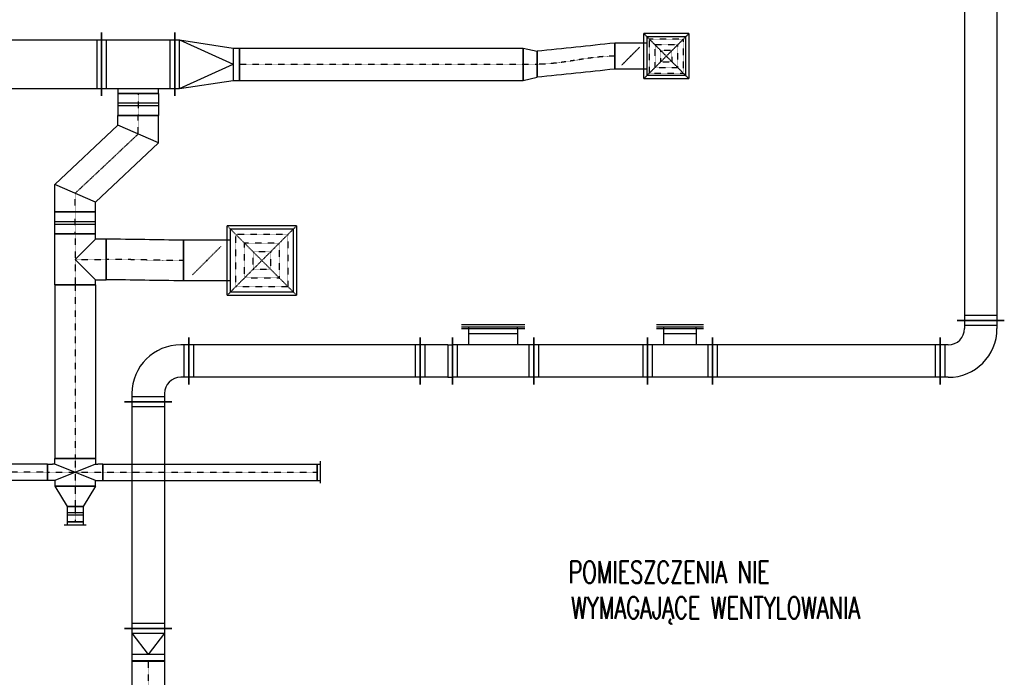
# Model space of a CAD drawing. Extents: x -7228 to 74941, y -112898 to 85621.
# Tile 177 of 256: x 19539 to 20145, y 36243 to 36648. Entities that reach past the tile are written whole.
import ezdxf

# ---------------------------------------------------------------- set-up
doc = ezdxf.new("R2010")
doc.units = 0
doc.linetypes.add('DASHDOT', pattern=[1, 0.5, -0.25, 0, -0.25])
doc.linetypes.add('DASHED', pattern=[0.75, 0.5, -0.25])
doc.layers.get('0').update_dxf_attribs({"color": 101, "linetype": 'CONTINUOUS'})
for name, color, linetype in [('E35', 6, 'CONTINUOUS'), ('FLUID-N5', 7, 'CONTINUOUS'), ('FLUID-N5-SYM', 7, 'CONTINUOUS'), ('FLUID-W5B', 7, 'CONTINUOUS'), ('FLUID-W5B-SYM', 7, 'CONTINUOUS'), ('m-went-opis', 86, 'CONTINUOUS')]:
    doc.layers.add(name, color=color, linetype=linetype)
doc.styles.add('tab-bud$0$ROMANS', font='romans', dxfattribs={"width": 0.7})
doc.linetypes.add('ZIGZAG', pattern='A,0.00254,-5.08,[131,ltypeshp.shx,S=5.08,R=0,X=-5.08,Y=0],-10.16,[131,ltypeshp.shx,S=5.08,R=180,X=5.08,Y=0],-5.08', length=20.32254)

# ---------------------------------------------------------------- blocks, each defined once
blk = doc.blocks.new('*U6842')
at = {"color": 1, "linetype": 'Continuous', "lineweight": -2}
for p, q in [((-1531.5, -145), (-1531.5, 145)), ((1531.5, 145), (1531.5, -145))]:
    blk.add_line(p, q, dxfattribs=at)
at = {"color": 0, "linetype": 'ByBlock', "lineweight": -2}
for p, q in [((-1531.5, 100), (1531.5, 100)), ((-1531.5, -100), (1531.5, -100))]:
    blk.add_line(p, q, dxfattribs=at)
at = {"color": 4, "linetype": 'Continuous'}
for p, q in [((-1501.5, -100), (-1501.5, 100)), ((1501.5, 100), (1501.5, -100))]:
    blk.add_line(p, q, dxfattribs=at)
blk = doc.blocks.new('*U6843')
at = {"color": 1, "linetype": 'Continuous', "lineweight": -2}
for p, q in [((200, 195), (200, -95)), ((95, -200), (-195, -200))]:
    blk.add_line(p, q, dxfattribs=at)
at = {"color": 0, "linetype": 'ByBlock', "lineweight": -2}
for p, q in [((150, 150), (200, 150)), ((150, -50), (200, -50)), ((-150, -200), (-150, -150)), ((50, -200), (50, -150))]:
    blk.add_line(p, q, dxfattribs=at)
at = {"color": 4, "linetype": 'Continuous'}
for p, q in [((170, 150), (170, -50)), ((50, -170), (-150, -170))]:
    blk.add_line(p, q, dxfattribs=at)
at = {"color": 0, "linetype": 'ByBlock', "lineweight": -2}
for radius in [300, 100]:
    blk.add_arc((150, -150), radius, 90, 180, dxfattribs=at)
blk = doc.blocks.new('*U6844')
at = {"color": 1, "linetype": 'Continuous', "lineweight": -2}
for p, q in [((-700.5, -145), (-700.5, 145)), ((700.5, 145), (700.5, -145))]:
    blk.add_line(p, q, dxfattribs=at)
at = {"color": 0, "linetype": 'ByBlock', "lineweight": -2}
for p, q in [((-700.5, 100), (700.5, 100)), ((-700.5, -100), (700.5, -100))]:
    blk.add_line(p, q, dxfattribs=at)
at = {"color": 4, "linetype": 'Continuous'}
for p, q in [((-670.5, -100), (-670.5, 100)), ((670.5, 100), (670.5, -100))]:
    blk.add_line(p, q, dxfattribs=at)
blk = doc.blocks.new('*U6845')
at = {"color": 1, "linetype": 'Continuous', "lineweight": -2}
for p, q in [((-200, -145), (-200, 145)), ((200, 145), (200, -145)), ((145, -200), (-145, -200))]:
    blk.add_line(p, q, dxfattribs=at)
at = {"color": 0, "linetype": 'ByBlock', "lineweight": -2}
for p, q in [((-200, 100), (200, 100)), ((-200, -100), (200, -100)), ((-100, -200), (-100, -100)), ((100, -100), (100, -200))]:
    blk.add_line(p, q, dxfattribs=at)
at = {"color": 4, "linetype": 'Continuous'}
for p, q in [((-170, -100), (-170, 100)), ((170, 100), (170, -100)), ((100, -170), (-100, -170))]:
    blk.add_line(p, q, dxfattribs=at)
blk = doc.blocks.new('*U6846')
at = {"color": 1, "linetype": 'Continuous', "lineweight": -2}
for p, q in [((-350, -145), (-350, 145)), ((350, 145), (350, -145))]:
    blk.add_line(p, q, dxfattribs=at)
at = {"color": 0, "linetype": 'ByBlock', "lineweight": -2}
for p, q in [((-350, 100), (350, 100)), ((-350, -100), (350, -100))]:
    blk.add_line(p, q, dxfattribs=at)
at = {"color": 4, "linetype": 'Continuous'}
for p, q in [((-320, -100), (-320, 100)), ((320, 100), (320, -100))]:
    blk.add_line(p, q, dxfattribs=at)
blk = doc.blocks.new('*U6847')
at = {"color": 1, "linetype": 'Continuous', "lineweight": -2}
for p, q in [((-250, -145), (-250, 145)), ((250, 145), (250, -145)), ((195, -200), (-195, -200))]:
    blk.add_line(p, q, dxfattribs=at)
at = {"color": 0, "linetype": 'ByBlock', "lineweight": -2}
for p, q in [((-250, 100), (250, 100)), ((-250, -100), (250, -100)), ((-150, -200), (-150, -100)), ((150, -100), (150, -200))]:
    blk.add_line(p, q, dxfattribs=at)
at = {"color": 4, "linetype": 'Continuous'}
for p, q in [((-220, -100), (-220, 100)), ((220, 100), (220, -100)), ((150, -170), (-150, -170))]:
    blk.add_line(p, q, dxfattribs=at)
blk = doc.blocks.new('*U6848')
at = {"color": 4, "linetype": 'Continuous'}
blk.add_line((-145, 25), (145, 25), dxfattribs=at)
at = {"color": 0, "linetype": 'ByBlock', "lineweight": -2}
for p, q in [((-145, 10), (145, 10)), ((-100, 0), (-100, 10)), ((100, 0), (100, 10))]:
    blk.add_line(p, q, dxfattribs=at)
blk = doc.blocks.new('*U6849')
at = {"color": 4, "linetype": 'Continuous'}
blk.add_line((-195, 25), (195, 25), dxfattribs=at)
at = {"color": 0, "linetype": 'ByBlock', "lineweight": -2}
for p, q in [((-195, 10), (195, 10)), ((-150, 0), (-150, 10)), ((150, 0), (150, 10))]:
    blk.add_line(p, q, dxfattribs=at)
blk = doc.blocks.new('*U6850')
at = {"color": 1, "linetype": 'Continuous', "lineweight": -2}
for p, q in [((-100, -145), (-100, 145)), ((100, 145), (100, -145))]:
    blk.add_line(p, q, dxfattribs=at)
at = {"color": 0, "linetype": 'ByBlock', "lineweight": -2}
for p, q in [((-70, 100), (-100, 100)), ((-70, 100), (70, 100)), ((70, 100), (100, 100)), ((-70, -100), (-100, -100)), ((-70, -100), (70, -100)), ((70, -100), (100, -100))]:
    blk.add_line(p, q, dxfattribs=at)
at = {"color": 4, "linetype": 'Continuous'}
for p, q in [((-70, -100), (-70, 100)), ((70, 100), (70, -100))]:
    blk.add_line(p, q, dxfattribs=at)
blk = doc.blocks.new('*U6851')
at = {"color": 1, "linetype": 'Continuous', "lineweight": -2}
for p, q in [((-712, -145), (-712, 145)), ((712, 145), (712, -145))]:
    blk.add_line(p, q, dxfattribs=at)
at = {"color": 0, "linetype": 'ByBlock', "lineweight": -2}
for p, q in [((-712, 100), (712, 100)), ((-712, -100), (712, -100))]:
    blk.add_line(p, q, dxfattribs=at)
at = {"color": 4, "linetype": 'Continuous'}
for p, q in [((-682, -100), (-682, 100)), ((682, 100), (682, -100))]:
    blk.add_line(p, q, dxfattribs=at)
blk = doc.blocks.new('*U6852')
at = {"color": 1, "linetype": 'Continuous', "lineweight": -2}
for p, q in [((-200, -95), (-200, 195)), ((195, -200), (-95, -200))]:
    blk.add_line(p, q, dxfattribs=at)
at = {"color": 0, "linetype": 'ByBlock', "lineweight": -2}
for p, q in [((-150, 150), (-200, 150)), ((-150, -50), (-200, -50)), ((-50, -200), (-50, -150)), ((150, -200), (150, -150))]:
    blk.add_line(p, q, dxfattribs=at)
at = {"color": 4, "linetype": 'Continuous'}
for p, q in [((-170, -50), (-170, 150)), ((150, -170), (-50, -170))]:
    blk.add_line(p, q, dxfattribs=at)
at = {"color": 0, "linetype": 'ByBlock', "lineweight": -2}
for radius in [300, 100]:
    blk.add_arc((-150, -150), radius, 0, 90, dxfattribs=at)
blk = doc.blocks.new('*U7657')
at = {"color": 1, "linetype": 'Continuous', "lineweight": -2}
for p, q in [((-697.5, -145), (-697.5, 145)), ((697.5, 145), (697.5, -145))]:
    blk.add_line(p, q, dxfattribs=at)
at = {"color": 0, "linetype": 'ByBlock', "lineweight": -2}
for p, q in [((-697.5, 100), (697.5, 100)), ((-697.5, -100), (697.5, -100))]:
    blk.add_line(p, q, dxfattribs=at)
at = {"color": 4, "linetype": 'Continuous'}
for p, q in [((-667.5, -100), (-667.5, 100)), ((667.5, 100), (667.5, -100))]:
    blk.add_line(p, q, dxfattribs=at)
blk = doc.blocks.new('*U7656')
at = {"color": 1, "linetype": 'Continuous', "lineweight": -2}
for p, q in [((-100, -145), (-100, 145)), ((100, 100), (100, -100))]:
    blk.add_line(p, q, dxfattribs=at)
at = {"color": 0, "linetype": 'ByBlock', "lineweight": -2}
for p, q in [((-100, 100), (-70, 100)), ((-70, 100), (60, 100)), ((60, 100), (100, 100)), ((-100, -100), (-70, -100)), ((-70, -100), (60, -100)), ((60, -100), (100, -100))]:
    blk.add_line(p, q, dxfattribs=at)
at = {"color": 4, "linetype": 'Continuous'}
for p, q in [((-70, -100), (-70, 100)), ((-70, 100), (60, 0)), ((60, 100), (60, -100)), ((-70, -100), (60, 0))]:
    blk.add_line(p, q, dxfattribs=at)
blk = doc.blocks.new('*U6853')
at = {"color": 1, "linetype": 'Continuous', "lineweight": -2}
for p, q in [((-2560, -100), (-2560, 100)), ((2560, 100), (2560, -100))]:
    blk.add_line(p, q, dxfattribs=at)
at = {"color": 0, "linetype": 'ByBlock', "lineweight": -2}
for p, q in [((-2560, 100), (2560, 100)), ((-2560, -100), (2560, -100))]:
    blk.add_line(p, q, dxfattribs=at)
at = {"layer": 'FLUID-W5B-SYM', "color": 2, "linetype": 'DASHDOT'}
blk.add_line((-2560, 0), (2560, 0), dxfattribs=at)
blk = doc.blocks.new('*U6463')
at = {"color": 5, "linetype": 'Continuous', "lineweight": -2}
for p, q in [((-1030.5, -195), (-1030.5, 195)), ((1030.5, 195), (1030.5, -195))]:
    blk.add_line(p, q, dxfattribs=at)
at = {"color": 0, "linetype": 'ByBlock', "lineweight": -2}
for p, q in [((-1030.5, 150), (1030.5, 150)), ((-1030.5, -150), (1030.5, -150))]:
    blk.add_line(p, q, dxfattribs=at)
at = {"color": 4, "linetype": 'Continuous'}
for p, q in [((-1000.5, -150), (-1000.5, 150)), ((1000.5, 150), (1000.5, -150))]:
    blk.add_line(p, q, dxfattribs=at)
blk = doc.blocks.new('*U6464')
at = {"color": 5, "linetype": 'Continuous', "lineweight": -2}
for p, q in [((-200, -195), (-200, 195)), ((200, 100), (200, -100))]:
    blk.add_line(p, q, dxfattribs=at)
at = {"color": 0, "linetype": 'ByBlock', "lineweight": -2}
for p, q in [((-200, 150), (-170, 150)), ((-170, 150), (160, 100)), ((160, 100), (200, 100)), ((-170, -150), (160, -100)), ((160, -100), (200, -100)), ((-200, -150), (-170, -150))]:
    blk.add_line(p, q, dxfattribs=at)
at = {"color": 4, "linetype": 'Continuous'}
for p, q in [((-170, -150), (-170, 150)), ((-170, 150), (160, 0)), ((160, 100), (160, -100)), ((-170, -150), (160, 0))]:
    blk.add_line(p, q, dxfattribs=at)
blk = doc.blocks.new('*U6465')
at = {"color": 5, "linetype": 'Continuous', "lineweight": -2}
for p, q in [((-873, -100), (-873, 100)), ((873, 100), (873, -100))]:
    blk.add_line(p, q, dxfattribs=at)
at = {"color": 0, "linetype": 'ByBlock', "lineweight": -2}
for p, q in [((-873, 100), (873, 100)), ((-873, -100), (873, -100))]:
    blk.add_line(p, q, dxfattribs=at)
at = {"layer": 'FLUID-N5-SYM', "color": 2, "linetype": 'DASHDOT'}
blk.add_line((-873, 0), (873, 0), dxfattribs=at)
blk = doc.blocks.new('*U6467')
at = {"color": 4, "linetype": 'Continuous'}
for p, q in [((-138.5, 138.5), (138.5, 138.5)), ((-138.5, 138.5), (-138.5, -138.5)), ((138.5, -138.5), (138.5, 138.5)), ((138.5, -138.5), (-138.5, -138.5))]:
    blk.add_line(p, q, dxfattribs=at)
at = {"color": 4, "linetype": 'DASHED'}
for p, q in [((-138.5, 138.5), (0, 0)), ((138.5, 138.5), (0, 0)), ((-103.9, 103.9), (103.9, 103.9)), ((-103.9, 103.9), (-103.9, -103.9)), ((-69.2, 69.2), (69.2, 69.2)), ((-69.2, 69.2), (-69.2, -69.2)), ((69.2, -69.2), (69.2, 69.2)), ((103.9, -103.9), (103.9, 103.9)), ((-138.5, -138.5), (0, 0)), ((-34.6, 34.6), (34.6, 34.6)), ((-34.6, 34.6), (-34.6, -34.6)), ((138.5, -138.5), (0, 0)), ((34.6, -34.6), (34.6, 34.6)), ((34.6, -34.6), (-34.6, -34.6)), ((103.9, -103.9), (-103.9, -103.9)), ((69.2, -69.2), (-69.2, -69.2)), ((0, -219), (-56.6, -162.4)), ((0, -219), (56.6, -275.6))]:
    blk.add_line(p, q, dxfattribs=at)
at = {"color": 0, "linetype": 'ByBlock', "lineweight": -2}
for p, q in [((-120, -120), (-120, 120)), ((120, 120), (-120, 120)), ((120, 120), (120, -120)), ((-120, -120), (120, -120)), ((-80, -120), (-80, -318)), ((80, -120), (80, -318))]:
    blk.add_line(p, q, dxfattribs=at)
at = {"color": 5, "linetype": 'Continuous', "lineweight": -2}
blk.add_line((80, -318), (-80, -318), dxfattribs=at)
at = {"color": 4, "linetype": 'Continuous'}
blk.add_lwpolyline([(-2.5, -219, 5, 5, 1), (2.5, -219, 5, 5, 1)], format="xyseb", close=True, dxfattribs=at)
blk = doc.blocks.new('*U6466')
at = {"color": 5, "linetype": 'Continuous', "lineweight": -2}
for p, q in [((-42.5, -100), (-42.5, 100)), ((42.5, 80), (42.5, -80))]:
    blk.add_line(p, q, dxfattribs=at)
at = {"color": 0, "linetype": 'ByBlock', "lineweight": -2}
for p, q in [((-42.5, 100), (42.5, 80)), ((-42.5, -100), (42.5, -80))]:
    blk.add_line(p, q, dxfattribs=at)
at = {"layer": 'FLUID-N5-SYM', "color": 2, "linetype": 'DASHDOT'}
blk.add_line((-42.5, 0), (42.5, 0), dxfattribs=at)
blk = doc.blocks.new('*U6468')
at = {"color": 5, "linetype": 'Continuous', "lineweight": -2}
for p, q in [((477.5, 130.1), (477.5, -29.9)), ((0, -80), (0, 80))]:
    blk.add_line(p, q, dxfattribs=at)
at = {"color": 5, "linetype": 'ZIGZAG', "lineweight": -2, "ltscale": 0.4}
for points in [[(477.5, 130.1), (0, 80)], [(477.5, -29.9), (0, -80)]]:
    blk.add_spline(points, degree=3, dxfattribs=at)
at = {"layer": 'FLUID-N5-SYM', "color": 2, "linetype": 'DASHDOT', "start_tangent": (-1, 0), "end_tangent": (-1, 0)}
blk.add_spline([(477.5, 50.1), (0, 0)], degree=3, dxfattribs=at)
blk = doc.blocks.new('*U7663')
at = {"color": 4, "linetype": 'Continuous'}
for p, q in [((-213.5, 213.5), (213.5, 213.5)), ((-213.5, 213.5), (-213.5, -213.5)), ((213.5, -213.5), (213.5, 213.5)), ((213.5, -213.5), (-213.5, -213.5))]:
    blk.add_line(p, q, dxfattribs=at)
at = {"color": 4, "linetype": 'DASHED'}
for p, q in [((-213.5, 213.5), (0, 0)), ((213.5, 213.5), (0, 0)), ((-160.1, 160.1), (160.1, 160.1)), ((-160.1, 160.1), (-160.1, -160.1)), ((160.1, -160.1), (160.1, 160.1)), ((-106.8, 106.8), (106.8, 106.8)), ((-106.8, 106.8), (-106.8, -106.8)), ((106.8, -106.8), (106.8, 106.8)), ((-213.5, -213.5), (0, 0)), ((-53.4, 53.4), (53.4, 53.4)), ((-53.4, 53.4), (-53.4, -53.4)), ((213.5, -213.5), (0, 0)), ((53.4, -53.4), (53.4, 53.4)), ((53.4, -53.4), (-53.4, -53.4)), ((106.8, -106.8), (-106.8, -106.8)), ((160.1, -160.1), (-160.1, -160.1)), ((0, -339), (-88.4, -250.6)), ((0, -339), (88.4, -427.4))]:
    blk.add_line(p, q, dxfattribs=at)
at = {"color": 0, "linetype": 'ByBlock', "lineweight": -2}
for p, q in [((-195, -195), (-195, 195)), ((195, 195), (-195, 195)), ((195, 195), (195, -195)), ((-195, -195), (195, -195)), ((-125, -195), (-125, -483)), ((125, -195), (125, -483))]:
    blk.add_line(p, q, dxfattribs=at)
at = {"color": 5, "linetype": 'Continuous', "lineweight": -2}
blk.add_line((125, -483), (-125, -483), dxfattribs=at)
at = {"color": 4, "linetype": 'Continuous'}
blk.add_lwpolyline([(-2.5, -339, 5, 5, 1), (2.5, -339, 5, 5, 1)], format="xyseb", close=True, dxfattribs=at)
blk = doc.blocks.new('*U7658')
at = {"color": 5, "linetype": 'Continuous', "lineweight": -2}
for p, q in [((-225, -195), (-225, 195)), ((225, 195), (225, -195)), ((125, -180), (-125, -180))]:
    blk.add_line(p, q, dxfattribs=at)
at = {"color": 0, "linetype": 'ByBlock', "lineweight": -2}
for p, q in [((-225, 150), (225, 150)), ((-225, -150), (225, -150)), ((-125, -150), (-125, -180)), ((125, -180), (125, -150))]:
    blk.add_line(p, q, dxfattribs=at)
at = {"color": 4, "linetype": 'Continuous'}
for p, q in [((-195, -150), (-195, 150)), ((195, 150), (195, -150))]:
    blk.add_line(p, q, dxfattribs=at)
blk = doc.blocks.new('*U7665')
at = {"color": 5, "linetype": 'Continuous', "lineweight": -2}
for p, q in [((-533.5, -125), (-533.5, 125)), ((533.5, 125), (533.5, -125))]:
    blk.add_line(p, q, dxfattribs=at)
at = {"color": 0, "linetype": 'ByBlock', "lineweight": -2}
for p, q in [((-533.5, 125), (533.5, 125)), ((-533.5, -125), (533.5, -125))]:
    blk.add_line(p, q, dxfattribs=at)
at = {"layer": 'FLUID-N5-SYM', "color": 2, "linetype": 'DASHDOT'}
blk.add_line((-533.5, 0), (533.5, 0), dxfattribs=at)
blk = doc.blocks.new('*U7662')
at = {"color": 5, "linetype": 'Continuous', "lineweight": -2}
for p, q in [((-125, 190), (125, 190)), ((-157.5, -125), (-157.5, 125)), ((157.5, 125), (157.5, -125))]:
    blk.add_line(p, q, dxfattribs=at)
at = {"color": 0, "linetype": 'ByBlock', "lineweight": -2}
for p, q in [((-125, 190), (-125, 125)), ((125, 125), (125, 190)), ((-125, 125), (-157.5, 125)), ((157.5, 125), (125, 125)), ((157.5, -125), (-157.5, -125))]:
    blk.add_line(p, q, dxfattribs=at)
at = {"color": 4, "linetype": 'Continuous'}
for p, q in [((-125, 125), (0, 0)), ((0, 0), (125, 125))]:
    blk.add_line(p, q, dxfattribs=at)
at = {"layer": 'FLUID-N5-SYM', "color": 2, "linetype": 'DASHDOT'}
for p, q in [((0, 0), (0, 190)), ((-157.5, 0), (157.5, 0))]:
    blk.add_line(p, q, dxfattribs=at)
blk = doc.blocks.new('*U7659')
at = {"color": 5, "linetype": 'Continuous', "lineweight": -2}
for p, q in [((-296.5, 263), (-296.5, 513)), ((296.5, 125), (296.5, -125))]:
    blk.add_line(p, q, dxfattribs=at)
at = {"color": 0, "linetype": 'ByBlock', "lineweight": -2}
for p, q in [((-128.4, 513), (-296.5, 513)), ((236.5, 125), (-128.4, 513)), ((-236.5, 263), (-296.5, 263)), ((128.4, -125), (-236.5, 263)), ((296.5, 125), (236.5, 125)), ((296.5, -125), (128.4, -125))]:
    blk.add_line(p, q, dxfattribs=at)
at = {"color": 4, "linetype": 'Continuous'}
for p, q in [((-128.4, 513), (-236.5, 263)), ((236.5, 125), (128.4, -125))]:
    blk.add_line(p, q, dxfattribs=at)
at = {"layer": 'FLUID-N5-SYM', "color": 2, "linetype": 'DASHDOT'}
for p, q in [((-182.5, 388), (-296.5, 388)), ((182.5, 0), (-182.5, 388)), ((296.5, 0), (182.5, 0))]:
    blk.add_line(p, q, dxfattribs=at)
blk = doc.blocks.new('*U7660')
at = {"color": 5, "linetype": 'Continuous', "lineweight": -2}
for p, q in [((-67.5, -125), (-67.5, 125)), ((67.5, 125), (67.5, -125))]:
    blk.add_line(p, q, dxfattribs=at)
at = {"color": 0, "linetype": 'ByBlock', "lineweight": -2}
for p, q in [((-67.5, 125), (67.5, 125)), ((-67.5, -125), (67.5, -125))]:
    blk.add_line(p, q, dxfattribs=at)
at = {"color": 4, "linetype": 'Continuous'}
for p, q in [((-7.5, 125), (-7.5, -125)), ((7.5, 125), (7.5, -125))]:
    blk.add_line(p, q, dxfattribs=at)
at = {"layer": 'FLUID-N5-SYM', "color": 2, "linetype": 'DASHDOT'}
blk.add_line((-67.5, 0), (67.5, 0), dxfattribs=at)
blk = doc.blocks.new('*U7661')
at = {"color": 5, "linetype": 'Continuous', "lineweight": -2}
for p, q in [((-67.5, -125), (-67.5, 125)), ((67.5, 125), (67.5, -125))]:
    blk.add_line(p, q, dxfattribs=at)
at = {"color": 0, "linetype": 'ByBlock', "lineweight": -2}
for p, q in [((-67.5, 125), (67.5, 125)), ((-67.5, -125), (67.5, -125))]:
    blk.add_line(p, q, dxfattribs=at)
at = {"color": 4, "linetype": 'Continuous'}
for p, q in [((-7.5, 125), (-7.5, -125)), ((7.5, 125), (7.5, -125))]:
    blk.add_line(p, q, dxfattribs=at)
at = {"layer": 'FLUID-N5-SYM', "color": 2, "linetype": 'DASHDOT'}
blk.add_line((-67.5, 0), (67.5, 0), dxfattribs=at)
blk = doc.blocks.new('*U7664')
at = {"color": 5, "linetype": 'Continuous', "lineweight": -2}
for p, q in [((0, -125), (0, 125)), ((476.2, 117.9), (476.2, -132.1))]:
    blk.add_line(p, q, dxfattribs=at)
at = {"color": 5, "linetype": 'ZIGZAG', "lineweight": -2, "ltscale": 0.4}
for points in [[(476.2, 117.9), (0, 125)], [(476.2, -132.1), (0, -125)]]:
    blk.add_spline(points, degree=3, dxfattribs=at)
at = {"layer": 'FLUID-N5-SYM', "color": 2, "linetype": 'DASHDOT', "start_tangent": (-1, 0), "end_tangent": (-1, 0)}
blk.add_spline([(476.2, -7.1), (0, 0)], degree=3, dxfattribs=at)
blk = doc.blocks.new('*U7671')
at = {"color": 5, "linetype": 'Continuous', "lineweight": -2}
for p, q in [((-85, -125), (-85, 125)), ((-50, 170), (50, 170)), ((85, 125), (85, -125)), ((50, -170), (-50, -170))]:
    blk.add_line(p, q, dxfattribs=at)
at = {"color": 0, "linetype": 'ByBlock', "lineweight": -2}
for p, q in [((-85, 125), (-50, 125)), ((-50, 170), (-50, 140)), ((-50, 125), (-50, 140)), ((50, 140), (50, 170)), ((50, 125), (50, 140)), ((85, 125), (50, 125)), ((-50, -125), (-85, -125)), ((-50, -125), (-50, -140)), ((-50, -170), (-50, -140)), ((50, -125), (85, -125)), ((50, -125), (50, -140)), ((50, -140), (50, -170))]:
    blk.add_line(p, q, dxfattribs=at)
at = {"color": 4, "linetype": 'Continuous'}
for p, q in [((-50, 125), (50, -125)), ((50, 125), (-50, -125))]:
    blk.add_line(p, q, dxfattribs=at)
at = {"layer": 'FLUID-N5-SYM', "color": 2, "linetype": 'DASHDOT'}
for p, q in [((0, -170), (0, 170)), ((-85, 0), (85, 0))]:
    blk.add_line(p, q, dxfattribs=at)
blk = doc.blocks.new('*U7666')
at = {"color": 0, "linetype": 'ByBlock', "lineweight": -2}
blk.add_line((-67.5, 20), (67.5, 20), dxfattribs=at)
at = {"color": 4, "linetype": 'Continuous'}
for p, q in [((-50, 0), (-50, 20)), ((50, 0), (50, 20))]:
    blk.add_line(p, q, dxfattribs=at)
at = {"color": 5, "linetype": 'Continuous', "lineweight": -2}
blk.add_line((50, 0), (-50, 0), dxfattribs=at)
blk = doc.blocks.new('*U7667')
at = {"color": 5, "linetype": 'Continuous', "lineweight": -2}
for p, q in [((-1319, -50), (-1319, 50)), ((0, 50), (0, -50))]:
    blk.add_line(p, q, dxfattribs=at)
at = {"color": 5, "linetype": 'ZIGZAG', "lineweight": -2, "ltscale": 0.4}
for points in [[(-1319, 50), (0, 50)], [(-1319, -50), (0, -50)]]:
    blk.add_spline(points, degree=3, dxfattribs=at)
at = {"layer": 'FLUID-N5-SYM', "color": 2, "linetype": 'DASHDOT', "start_tangent": (1, 0), "end_tangent": (1, 0)}
blk.add_spline([(-1319, 0), (0, 0)], degree=3, dxfattribs=at)
blk = doc.blocks.new('*U7668')
at = {"color": 5, "linetype": 'Continuous', "lineweight": -2}
for p, q in [((-62.5, -125), (-62.5, 125)), ((62.5, 50), (62.5, -50))]:
    blk.add_line(p, q, dxfattribs=at)
at = {"color": 0, "linetype": 'ByBlock', "lineweight": -2}
for p, q in [((-62.5, 125), (62.5, 50)), ((-62.5, -125), (62.5, -50))]:
    blk.add_line(p, q, dxfattribs=at)
at = {"layer": 'FLUID-N5-SYM', "color": 2, "linetype": 'DASHDOT'}
blk.add_line((-62.5, 0), (62.5, 0), dxfattribs=at)
blk = doc.blocks.new('*U7669')
at = {"color": 0, "linetype": 'ByBlock', "lineweight": -2}
blk.add_line((-67.5, 20), (67.5, 20), dxfattribs=at)
at = {"color": 4, "linetype": 'Continuous'}
for p, q in [((-50, 0), (-50, 20)), ((50, 0), (50, 20))]:
    blk.add_line(p, q, dxfattribs=at)
at = {"color": 5, "linetype": 'Continuous', "lineweight": -2}
blk.add_line((50, 0), (-50, 0), dxfattribs=at)
blk = doc.blocks.new('*U7670')
at = {"color": 5, "linetype": 'Continuous', "lineweight": -2}
for p, q in [((-47.5, -50), (-47.5, 50)), ((47.5, 50), (47.5, -50))]:
    blk.add_line(p, q, dxfattribs=at)
at = {"color": 0, "linetype": 'ByBlock', "lineweight": -2}
for p, q in [((-47.5, 50), (47.5, 50)), ((-47.5, -50), (47.5, -50))]:
    blk.add_line(p, q, dxfattribs=at)
at = {"color": 4, "linetype": 'Continuous'}
for p, q in [((-7.5, 50), (-7.5, -50)), ((7.5, 50), (7.5, -50))]:
    blk.add_line(p, q, dxfattribs=at)
at = {"layer": 'FLUID-N5-SYM', "color": 2, "linetype": 'DASHDOT'}
blk.add_line((-47.5, 0), (47.5, 0), dxfattribs=at)
blk = doc.blocks.new('*U7673')
at = {"color": 5, "linetype": 'Continuous', "lineweight": -2}
for p, q in [((0, -50), (0, 50)), ((351, 50), (351, -50))]:
    blk.add_line(p, q, dxfattribs=at)
at = {"color": 5, "linetype": 'ZIGZAG', "lineweight": -2, "ltscale": 0.4}
for points in [[(351, 50), (0, 50)], [(351, -50), (0, -50)]]:
    blk.add_spline(points, degree=3, dxfattribs=at)
at = {"layer": 'FLUID-N5-SYM', "color": 2, "linetype": 'DASHDOT', "start_tangent": (-1, 0), "end_tangent": (-1, 0)}
blk.add_spline([(351, 0), (0, 0)], degree=3, dxfattribs=at)
blk = doc.blocks.new('A$C57440DA0')
at = {"layer": 'FLUID-N5', "color": 5, "linetype": 'Continuous'}
for name, p, xscale, yscale, zscale, rotation in [('*U6463', (1238.26, -3095.85), 0.1, 0.1, 0.1, 359.9999999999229), ('*U7658', (1363.81, -3095.85), 0.1, 0.1, 0.1, 359.9999999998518), ('*U6464', (1406.31, -3095.85), 0.1, 0.1, 0.1, 359.9999999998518), ('*U6467', (1688.96, -3090.83), 0.1000000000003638, 0.1000000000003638, 0.1, 270), ('*U6468', (1609.41, -3095.85), 0.1, 0.1, 0.1, 359.9999999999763), ('*U6465', (1513.61, -3095.85), 0.1, 0.1, 0.1, 359.999999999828), ('*U6466', (1605.16, -3095.85), 0.1, 0.1, 0.1, 359.9999999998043), ('*U7661', (1363.81, -3120.6), 0.1, 0.1, 0.1, 269.9999999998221), ('*U7659', (1325.05, -3156.99), 0.1, 0.1, 0.1, 269.9999999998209), ('*U7660', (1325.05, -3193.39), 0.1, 0.1, 0.1, 89.99999999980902), ('*U7662', (1325.05, -3215.89), 0.1, 0.1, 0.1, 269.9999999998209), ('*U7663', (1439.97, -3216.6), 0.1000000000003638, 0.1000000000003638, 0.1, 270), ('*U7664', (1344.05, -3215.89), 0.1, 0.1, 0.1, 359.9999999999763), ('*U7665', (1325.05, -3284.99), 0.09999999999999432, 0.09999999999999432, 0.1, 269.9999999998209), ('*U7671', (1325.05, -3346.84), 0.1, 0.1, 0.1, 269.9999999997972), ('*U7673', (1272.95, -3346.84), 0.1, 0.1, 0.1, 359.9999999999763), ('*U7666', (1473.95, -3346.84), 0.1, 0.1, 0.1, 269.9999999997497), ('*U7668', (1325.05, -3361.59), 0.09999999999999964, 0.09999999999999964, 0.09999999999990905, 269.9999999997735), ('*U7670', (1325.05, -3372.59), 0.1, 0.1, 0.1, 269.9999999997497), ('*U7669', (1325.05, -3377.34), 0.1, 0.1, 0.1, 179.9999999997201)]:
    blk.add_blockref(name, p, dxfattribs=dict(at, xscale=xscale, yscale=yscale, zscale=zscale, rotation=rotation))
at = {"layer": 'FLUID-N5', "color": 5, "linetype": 'Continuous', "xscale": 0.1, "yscale": 0.1, "zscale": 0.1}
blk.add_blockref('*U7667', (1473.95, -3346.84), dxfattribs=at)
at = {"layer": 'FLUID-W5B', "color": 1, "linetype": 'Continuous', "xscale": 0.1, "yscale": 0.1, "zscale": 0.1}
for name, p, rotation in [('*U6842', (1882.5, -3100.31), 269.9999999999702), ('*U6843', (1877.5, -3273.46), 179.9999999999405), ('*U6847', (1582.4, -3278.46), 179.9999999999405), ('*U6849', (1582.4, -3258.46), 359.9999999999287), ('*U6845', (1697.4, -3278.46), 179.9999999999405), ('*U6848', (1697.4, -3258.46), 359.9999999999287), ('*U6852', (1375, -3283.46), 89.99999999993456), ('*U6851', (1466.2, -3278.46), 179.9999999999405), ('*U6850', (1547.4, -3278.46), 179.9999999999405), ('*U6846', (1642.4, -3278.46), 179.9999999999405), ('*U6844', (1787.45, -3278.46), 179.9999999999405), ('*U7657', (1370, -3373.21), 269.9999999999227), ('*U7656', (1370, -3452.96), 269.999999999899), ('*U6853', (1370, -3719), 269.9999999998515)]:
    blk.add_blockref(name, p, dxfattribs=dict(at, rotation=rotation))
at = {"layer": 'm-went-opis', "style": 'tab-bud$0$ROMANS', "width": 0.7}
for s, p in [('POMIESZCZENIA NIE ', (1628.77, -3415.03)), ('WYMAGAJĄCE WENTYLOWANIA', (1630.41, -3436.96))]:
    blk.add_text(s, height=13.4465, rotation=0, dxfattribs=at).set_placement(p)

msp = doc.modelspace()

# ---------------------------------------------------------------- block references
at = {"layer": 'E35'}
msp.add_blockref('A$C57440DA0', (18248.5, 39716.472), dxfattribs=at)

doc.saveas('drawing.dxf')
